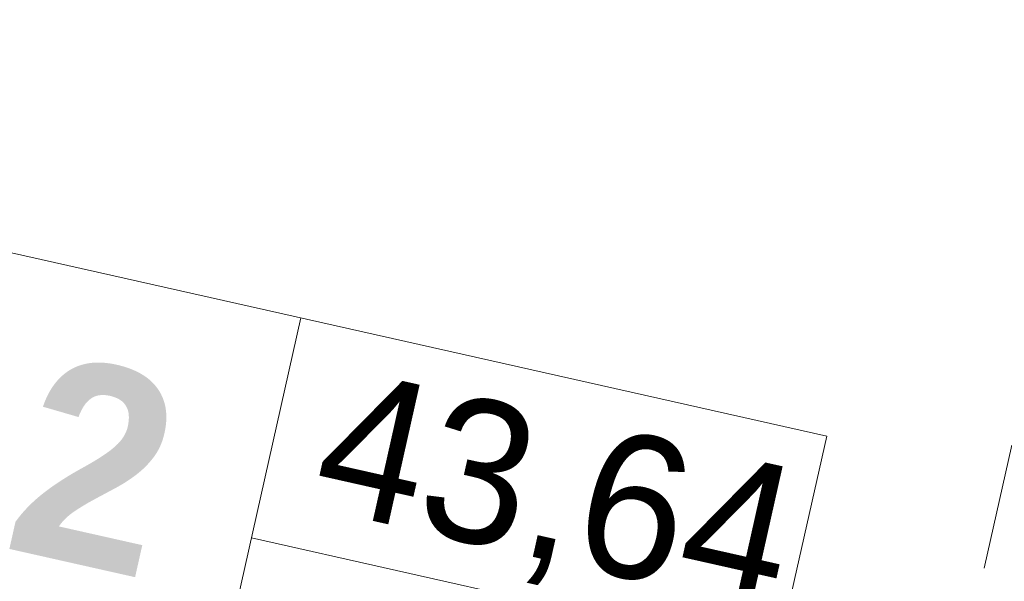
# Model space of a CAD drawing. Header units: millimetres. Extents: x -7145539 to -6664766, y 5874041 to 6141700.
# Tile 54 of 177: x -6936798 to -6934043, y 5889400 to 5890970. Entities that reach past the tile are written whole.
import ezdxf
from ezdxf.enums import TextEntityAlignment as Align

# ---------------------------------------------------------------- set-up
doc = ezdxf.new("R2010")
doc.units = ezdxf.units.MM
doc.header["$MEASUREMENT"] = 0
doc.linetypes.add('Штрихпунктирная', pattern=[670.277762, 352.777767, -176.388884, 0, -141.111112])
doc.layers.add('S - квартира_маркер.АР', color=7, linetype='Continuous')
doc.layers.add('АР-Чертеж-Оси_Осевые размеры.АР', color=7, linetype='Continuous')
doc.layers.add('S - квартира_маркер.АР_Ном._пера__1', color=7, linetype='Continuous', lineweight=0)
doc.layers.add('АР-Чертеж-Оси_Осевые размеры.АР_Ном._пера__120', color=7, linetype='Continuous', lineweight=0)
doc.styles.add('РЎР“Р•РќР•Р\xa0Р\x98Р\xa0_РЎРўР\x98Р›Р¬_2', font='GOTHIC.TTF')
doc.styles.add('РЎР“Р•РќР•Р\xa0Р\x98Р\xa0_РЎРўР\x98Р›Р¬_5', font='GOTHICB.TTF')

# ---------------------------------------------------------------- blocks, each defined once
blk = doc.blocks.new('labelLabPP_FlatE34FrameRed3d[160]_1', base_point=(-6937263.7, 5889826.6))
at = {"layer": 'S - квартира_маркер.АР_Ном._пера__1', "color": 7, "linetype": 'Continuous', "lineweight": 0}
for p, q in [((-6937215.3, 5890407.1), (-6934539.5, 5889806.1)), ((-6936011, 5890136.6), (-6936423.3, 5888301.1)), ((-6934539.5, 5889806.1), (-6934951.8, 5887970.6)), ((-6936149.2, 5889521.6), (-6934677.6, 5889191.1))]:
    blk.add_line(p, q, dxfattribs=at)
at = {"layer": 'S - квартира_маркер.АР_Ном._пера__1', "color": 7, "lineweight": 0}
for tag, height, style, p in [('TS_FLATNUMBER', 560, 'РЎР“Р•РќР•Р\xa0Р\x98Р\xa0_РЎРўР\x98Р›Р¬_5', (-6936181.3, 5889632.5)), ('TS_POSTFIXNUMROOMS', 560, 'РЎР“Р•РќР•Р\xa0Р\x98Р\xa0_РЎРўР\x98Р›Р¬_5', (-6936356.6, 5888844.8)), ('TS_LIVING_ROOM_AREA', 400, 'РЎР“Р•РќР•Р\xa0Р\x98Р\xa0_РЎРўР\x98Р›Р¬_2', (-6934641.1, 5889511.5)), ('TS_WITHOUTBALK', 400, 'РЎР“Р•РќР•Р\xa0Р\x98Р\xa0_РЎРўР\x98Р›Р¬_2', (-6934779.9, 5888893.5)), ('TS_ALLSQUARE', 400, 'РЎР“Р•РќР•Р\xa0Р\x98Р\xa0_РЎРўР\x98Р›Р¬_2', (-6934920.1, 5888269.1))]:
    blk.add_attdef(tag, text='', height=height, rotation=347.3417, dxfattribs=dict(at, style=style)).set_placement(p, align=Align.MIDDLE_RIGHT)
blk = doc.blocks.new('Стандартный Маркер Сетки[166]_1', base_point=(-6930129.7, 5907108.5))
at = {"layer": 'АР-Чертеж-Оси_Осевые размеры.АР_Ном._пера__120', "color": 7, "linetype": 'Штрихпунктирная', "lineweight": 0}
blk.add_line((-6930348.8, 5906132.8), (-6934911.3, 5885818.4), dxfattribs=at)
at = {"layer": 'АР-Чертеж-Оси_Осевые размеры.АР_Ном._пера__120', "color": 7, "lineweight": 0, "style": 'РЎР“Р•РќР•Р\xa0Р\x98Р\xa0_РЎРўР\x98Р›Р¬_2'}
blk.add_attdef('AC_MarkerText_1', text='', height=350, rotation=347.3417, dxfattribs=at).set_placement((-6935170.1, 5884536), align=Align.TOP_CENTER)
blk = doc.blocks.new('Стандартный Маркер Сетки[186]_1', base_point=(-6930129.7, 5907108.5))
at = {"layer": 'АР-Чертеж-Оси_Осевые размеры.АР_Ном._пера__120', "color": 7, "linetype": 'Штрихпунктирная', "lineweight": 0}
blk.add_line((-6930348.8, 5906132.8), (-6934911.3, 5885818.4), dxfattribs=at)
at = {"layer": 'АР-Чертеж-Оси_Осевые размеры.АР_Ном._пера__120', "color": 7, "lineweight": 0, "style": 'РЎР“Р•РќР•Р\xa0Р\x98Р\xa0_РЎРўР\x98Р›Р¬_2'}
blk.add_attdef('AC_MarkerText_1', text='', height=350, rotation=347.3417, dxfattribs=at).set_placement((-6935170.1, 5884536), align=Align.TOP_CENTER)

msp = doc.modelspace()

# ---------------------------------------------------------------- block references
at = {"layer": 'S - квартира_маркер.АР', "color": 104, "linetype": 'Continuous', "lineweight": 15, "true_color": 0x029e21}
ref = msp.add_blockref('labelLabPP_FlatE34FrameRed3d[160]_1', (-6937263.7, 5889826.6), dxfattribs=at)
ref.add_attrib('TS_FLATNUMBER', ' 2 ', dxfattribs={"layer": 'S - квартира_маркер.АР_Ном._пера__1', "color": 7, "lineweight": 0, "height": 560, "rotation": 347.3417, "style": 'РЎР“Р•РќР•Р\xa0Р\x98Р\xa0_РЎРўР\x98Р›Р¬_5'}).set_placement((-6936181.3, 5889632.5), align=Align.MIDDLE_RIGHT)
ref.add_attrib('TS_LIVING_ROOM_AREA', '43,64', dxfattribs={"layer": 'S - квартира_маркер.АР_Ном._пера__1', "color": 7, "lineweight": 0, "height": 400, "rotation": 347.3417, "style": 'РЎР“Р•РќР•Р\xa0Р\x98Р\xa0_РЎРўР\x98Р›Р¬_2'}).set_placement((-6934641.1, 5889511.5), align=Align.MIDDLE_RIGHT)
at = {"layer": 'АР-Чертеж-Оси_Осевые размеры.АР', "color": 8, "linetype": 'Continuous', "lineweight": 15}
for name in ['Стандартный Маркер Сетки[166]_1', 'Стандартный Маркер Сетки[186]_1']:
    msp.add_blockref(name, (-6930129.7, 5907108.5), dxfattribs=at)

doc.saveas('drawing.dxf')
